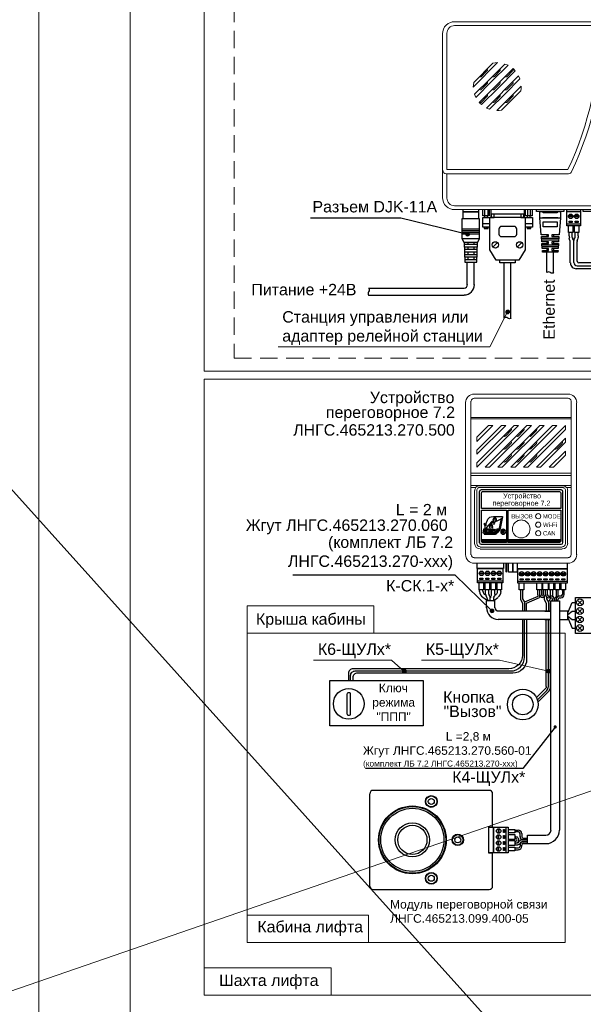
# Model space of a CAD drawing. Header units: millimetres. Extents: x -157 to 722, y -676 to 466.
# Tile 2 of 14: x -4 to 119, y -459 to -243. Entities that reach past the tile are written whole.
import ezdxf

# ---------------------------------------------------------------- set-up
doc = ezdxf.new("R2010")
doc.units = ezdxf.units.MM
doc.linetypes.add('штриховая', pattern=[19.05, 12.7, -6.35])
doc.layers.get('0').update_dxf_attribs({"lineweight": 15})
doc.layers.add('EI_HATCH_GALV', color=7, linetype='Continuous', lineweight=15)
doc.styles.add('CP.Text', font='arial.ttf')

msp = doc.modelspace()

# ---------------------------------------------------------------- hatches: boundary and pattern name
at = {"transparency": 33554559}
for points in [[(113.19, -398.51), (112.9, -398.3), (112.85, -398.51)], [(112.85, -398.51), (112.9, -398.68), (113.19, -398.51)], [(113.19, -398.51), (113.02, -398.17), (112.9, -398.3)], [(113.19, -398.51), (112.9, -398.68), (113.02, -398.8)], [(113.19, -398.13), (113.02, -398.17), (113.19, -398.51)], [(113.19, -398.51), (113.02, -398.8), (113.19, -398.89)], [(113.19, -398.51), (113.4, -398.17), (113.19, -398.13)], [(113.19, -398.51), (113.53, -398.3), (113.4, -398.17)], [(113.57, -398.51), (113.53, -398.3), (113.19, -398.51)], [(113.19, -398.51), (113.53, -398.68), (113.57, -398.51)], [(113.19, -398.51), (113.4, -398.8), (113.53, -398.68)], [(113.19, -398.89), (113.4, -398.8), (113.19, -398.51)]]:
    msp.add_hatch(color=256, dxfattribs=at).paths.add_polyline_path(points)
at = {"layer": 'EI_HATCH_GALV'}
h = msp.add_hatch(color=256, dxfattribs=at)
h.dxf.hatch_style = 1
h.paths.add_polyline_path([(93.6, -290.48, 1), (94.43, -290.48, 1)])
h = msp.add_hatch(color=256, dxfattribs=at)
h.dxf.hatch_style = 1
h.paths.add_polyline_path([(102.35, -307.53, 1), (103.18, -307.53, 1)])
h = msp.add_hatch(color=256, dxfattribs=at)
h.dxf.hatch_style = 1
h.paths.add_polyline_path([(98.93, -373.06, 1), (99.76, -373.06, 1)])
h = msp.add_hatch(color=256, dxfattribs=at)
h.dxf.hatch_style = 1
h.paths.add_polyline_path([(79.7, -386.29, 1), (80.53, -386.29, 1)])
h = msp.add_hatch(color=256, dxfattribs=at)
h.dxf.hatch_style = 1
h.paths.add_polyline_path([(111.29, -386.27, 1), (112.12, -386.27, 1)])

# ---------------------------------------------------------------- linework, layer by layer
for p, q in [((98.85, -315.18), (102.77, -307.53)), ((52.49, -315.18), (98.85, -315.18)), ((77.31, -383.83), (60.22, -383.83)), ((79.99, -386.24), (77.31, -383.83)), ((100.98, -383.83), (83.89, -383.83)), ((111.71, -386.24), (100.98, -383.83))]:
    msp.add_line(p, q)
msp.add_lwpolyline([(-53.28, -293.9), (290.08, -675.54), (149.48, -122.31), (627.52, -529.1), (449.92, -116.39), (722.24, -205.15), (-156.88, -508.39)])
for points in [[(594, -174.65), (0, -174.65), (0, -594.65), (594, -594.65)], [(20, -179.65), (589, -179.65), (589, -589.65), (20, -589.65)], [(36.26, -320.52), (241.9, -320.52), (241.9, -209.27), (36.26, -209.27)], [(36.26, -322.25), (140.88, -322.25), (140.88, -457.27), (36.26, -457.27)], [(73.45, -377.95), (45.67, -377.95), (45.67, -371.94), (73.45, -371.94)], [(45.67, -445.75), (115.36, -445.75), (115.36, -377.95), (45.67, -377.95)], [(72.26, -445.75), (45.67, -445.75), (45.67, -439.74), (72.26, -439.74)], [(64.09, -457.27), (36.26, -457.27), (36.26, -451.26), (64.09, -451.26)]]:
    msp.add_lwpolyline(points, close=True)
at = {"linetype": 'штриховая', "ltscale": 0.3}
msp.add_lwpolyline([(42.81, -317.69), (233.77, -317.69), (233.77, -228.76), (42.81, -228.76)], close=True, dxfattribs=at)
at = {"lineweight": 18}
for points in [[(123.14, -243.92), (91.14, -243.92), (90.63, -243.96), (90.12, -244.13), (89.7, -244.34), (89.28, -244.68), (88.94, -245.06), (88.73, -245.53), (88.56, -246.03), (88.51, -246.54), (88.51, -276.51), (88.51, -282.48), (88.56, -282.99), (88.73, -283.5), (88.94, -283.96), (89.28, -284.34), (89.7, -284.68), (90.12, -284.89), (90.63, -285.06), (91.14, -285.11), (142.06, -285.11)], [(98.29, -254.25), (98.38, -254.37), (98.38, -254.5), (98.34, -254.63), (98.25, -254.71), (96.98, -255.98), (96.85, -256.02), (96.73, -256.02), (96.6, -255.94)], [(101.13, -254.25), (101.17, -254.37), (101.17, -254.63), (101.09, -254.71), (99.9, -255.9), (99.77, -255.98), (99.65, -256.02), (99.52, -256.02), (99.39, -255.94)], [(103.92, -254.25), (104.01, -254.5), (103.97, -254.63), (103.88, -254.71), (102.7, -255.9), (102.57, -255.98), (102.48, -256.02), (102.31, -256.02), (102.23, -255.94)], [(96.6, -258.78), (96.73, -258.82), (96.98, -258.82), (97.07, -258.73), (98.25, -257.55), (98.34, -257.42), (98.38, -257.29), (98.38, -257.17), (98.29, -257.04)], [(101.13, -257.04), (101.17, -257.17), (101.17, -257.42), (101.09, -257.55), (99.9, -258.73), (99.77, -258.82), (99.52, -258.82), (99.39, -258.78)], [(102.23, -258.78), (102.31, -258.82), (102.57, -258.82), (102.7, -258.73), (103.88, -257.55), (103.97, -257.42), (104.01, -257.29), (103.92, -257.04)], [(96.6, -261.57), (96.85, -261.65), (96.98, -261.61), (97.07, -261.53), (98.25, -260.34), (98.34, -260.22), (98.38, -260.09), (98.38, -259.96), (98.29, -259.88)], [(99.39, -261.57), (99.65, -261.65), (99.77, -261.61), (99.9, -261.53), (101.09, -260.34), (101.17, -260.22), (101.17, -259.96), (101.13, -259.88)], [(102.23, -261.57), (102.31, -261.61), (102.48, -261.65), (102.57, -261.61), (102.7, -261.53), (103.88, -260.34), (103.97, -260.22), (104.01, -260.09), (103.97, -259.96), (103.92, -259.88)], [(89.28, -277.23), (116.11, -277.23)], [(142.06, -284.26), (91.14, -284.26), (90.8, -284.22), (90.5, -284.13), (90.21, -283.96), (89.95, -283.75), (89.74, -283.5), (89.57, -283.2), (89.49, -282.9), (89.45, -282.57), (89.45, -277.23)], [(116.03, -325.53), (95.41, -325.53)], [(93.55, -327.44), (93.55, -330.95), (93.55, -342.89), (93.55, -345.09), (93.55, -346.02), (93.55, -360.75)], [(116.71, -327.1), (116.71, -330.65), (94.74, -330.65)], [(94.74, -330.95), (94.74, -327.1)], [(95.41, -326.42), (116.03, -326.42)], [(117.89, -360.75), (117.89, -346.02), (117.89, -345.09), (117.89, -342.89), (117.89, -330.95), (117.89, -327.44)], [(116.71, -346.02), (116.71, -343.39), (116.71, -342.89), (94.74, -342.89), (94.74, -330.95), (116.71, -330.95), (116.71, -342.89)], [(116.71, -330.65), (116.71, -330.95)], [(102.31, -334.76), (103.5, -333.53)], [(106.29, -333.53), (105.11, -334.76)], [(107.9, -334.76), (109.13, -333.53)], [(103.5, -336.37), (102.31, -337.55)], [(105.11, -337.55), (106.29, -336.37)], [(107.9, -337.55), (109.13, -336.37)], [(114.72, -336.37), (113.53, -337.55)], [(102.31, -340.35), (103.5, -339.16)], [(105.11, -340.35), (106.29, -339.16)], [(109.13, -339.16), (107.9, -340.35)], [(94.74, -342.89), (94.74, -343.39), (116.71, -343.39)], [(94.74, -345.55), (94.74, -343.39)], [(116.71, -345.55), (94.74, -345.55), (94.74, -346.02), (94.74, -360.75)], [(94.74, -346.02), (95.71, -346.02), (95.75, -345.98), (96.05, -345.81), (96.35, -345.68), (96.43, -345.68), (96.73, -345.64), (114.72, -345.64), (115.01, -345.68), (115.1, -345.68), (115.39, -345.81), (115.69, -345.98), (115.73, -346.02), (116.71, -346.02), (116.71, -360.75)], [(95.54, -346.7), (95.54, -358.29)], [(96.01, -358.29), (96.01, -346.7)], [(96.26, -346.15), (96.47, -345.98), (96.56, -345.98), (96.73, -345.98), (114.72, -345.98), (114.97, -345.98), (115.18, -346.15)], [(115.48, -346.7), (115.48, -358.29)], [(115.9, -358.29), (115.9, -346.7)], [(114.72, -359.06), (96.73, -359.06)], [(96.73, -359.52), (114.72, -359.52)], [(116.03, -361.43), (95.41, -361.43)], [(95.41, -362.61), (116.03, -362.61)]]:
    msp.add_lwpolyline(points, dxfattribs=at)
msp.add_lwpolyline([(115.99, -276.34), (89.45, -276.34), (89.45, -246.46), (89.49, -246.12), (89.57, -245.82), (89.74, -245.53), (89.95, -245.27), (90.21, -245.06), (90.5, -244.89), (90.8, -244.81), (91.14, -244.76), (122.97, -244.76, -0.111159)], format="xyb", close=True, dxfattribs=at)
msp.add_lwpolyline([(123.34, -243.94, -0.34071), (123.9, -244.64), (123.9, -244.68, -0.112742), (116.79, -276.81)], format="xyb", dxfattribs=at)
for points in [[(99.56, -252.98), (95.33, -257.21), (95.25, -258.23), (100.58, -252.89)], [(102.19, -253.19), (98.84, -256.49), (95.54, -259.83), (95.8, -260.51), (99.31, -256.96), (102.86, -253.44)], [(97.02, -262.08), (100.75, -258.4), (104.43, -254.67), (103.97, -254.2), (100.28, -257.93), (96.56, -261.61)], [(98.8, -263.09), (102.14, -259.79), (105.45, -256.45), (105.19, -255.81), (98.17, -262.84)], [(100.92, -263.39), (101.43, -263.31), (105.66, -259.07), (105.74, -258.56), (105.74, -258.06), (100.41, -263.39)], [(105.15, -332.39), (96.01, -341.57), (96.01, -340.6), (104.22, -332.39)], [(102.36, -332.39), (96.01, -338.74), (96.01, -337.81), (101.43, -332.39)], [(96.01, -335.94), (96.01, -335.01), (98.59, -332.39), (99.56, -332.39)], [(107.99, -332.39), (98.8, -341.57), (97.87, -341.57), (107.01, -332.39)], [(110.78, -332.39), (101.59, -341.57), (100.66, -341.57), (109.85, -332.39)], [(113.57, -332.39), (104.43, -341.57), (103.46, -341.57), (112.64, -332.39)], [(115.48, -333.32), (107.22, -341.57), (106.29, -341.57), (115.48, -332.39)], [(115.48, -336.11), (110.02, -341.57), (109.09, -341.57), (115.48, -335.18)], [(115.48, -338.95), (112.85, -341.57), (111.88, -341.57), (115.48, -338.02)]]:
    msp.add_lwpolyline(points, close=True, dxfattribs=at)
at = {"lineweight": 25}
for points in [[(59.56, -286.88), (79.37, -286.88), (94.02, -290.48)], [(96.39, -285.11), (96.39, -285.57), (93, -285.57), (93, -285.11)], [(93, -287.05), (93, -285.57), (96.39, -285.57), (96.39, -287.05)], [(98.84, -288.96), (97.32, -288.96), (97.32, -286.84), (99.39, -286.84)], [(98.76, -285.11), (98.76, -286.5), (97.36, -286.5), (97.36, -285.11)], [(97.7, -285.11), (97.7, -286.5)], [(97.78, -286.84), (97.78, -286.5)], [(98.34, -286.84), (98.34, -286.5)], [(98.42, -285.11), (98.42, -286.5)], [(106.38, -285.11), (106.38, -286.84), (99.14, -286.84), (99.14, -285.11)], [(99.27, -286.84), (99.27, -286.04), (106.25, -286.04), (106.25, -286.84)], [(106.08, -286.84), (108.2, -286.84), (108.2, -288.96), (106.63, -288.96)], [(108.16, -285.11), (108.16, -286.5), (106.72, -286.5), (106.72, -285.11)], [(107.1, -285.11), (107.1, -286.5)], [(107.14, -286.84), (107.14, -286.5)], [(107.73, -286.84), (107.73, -286.5)], [(107.77, -286.5), (107.77, -285.11)], [(115.1, -285.11), (115.1, -285.49), (109.13, -285.49), (109.13, -285.11)], [(109.85, -286.93), (109.85, -285.49), (114.34, -285.49), (114.34, -286.93), (114.08, -290.65), (112.47, -290.65), (112.47, -291.03), (114.04, -291.03), (113.96, -292.17), (112.47, -292.17), (112.47, -292.51), (113.96, -292.51), (113.87, -293.66), (112.47, -293.66), (112.47, -294.04), (113.83, -294.04), (113.79, -294.42), (110.44, -294.42), (110.4, -294.04), (111.75, -294.04), (111.75, -293.66), (110.36, -293.66), (110.27, -292.51), (111.75, -292.51), (111.75, -292.17), (110.27, -292.17), (110.19, -291.03), (111.75, -291.03), (111.75, -290.65), (110.15, -290.65), (109.85, -286.93), (114.34, -286.93)], [(113.79, -286.93), (110.44, -286.93)], [(113.66, -285.49), (113.66, -285.78), (110.57, -285.78), (110.57, -285.49)], [(118.78, -285.11), (118.78, -285.49), (115.73, -285.49), (115.73, -285.11)], [(117.05, -286.5), (116.16, -286.5)], [(117.05, -286.71), (116.16, -286.71)], [(118.36, -286.5), (117.47, -286.5)], [(118.36, -286.71), (117.47, -286.71)], [(125, -285.11), (125, -285.49), (119.33, -285.49), (119.33, -285.11)], [(93.21, -292.3), (93.38, -296.62), (94.69, -296.62), (96.01, -296.62), (96.18, -292.3), (94.69, -292.3), (93.21, -292.3), (92.83, -291.54), (92.83, -287.05), (94.69, -287.05), (96.56, -287.05), (96.56, -291.54), (96.18, -292.3)], [(98.84, -288.24), (97.32, -288.24)], [(97.66, -288.96), (97.66, -289.21), (98.04, -289.21), (98.04, -289.04), (98.12, -289.04), (98.12, -289.21), (98.5, -289.21), (98.5, -288.96)], [(104.18, -288.79), (101.43, -288.79)], [(108.2, -288.24), (106.63, -288.24)], [(107.06, -288.96), (107.06, -289.21), (107.44, -289.21), (107.44, -289.04), (107.48, -289.04), (107.48, -289.21), (107.86, -289.21), (107.86, -288.96)], [(118.74, -288.28), (115.78, -288.28)], [(117.09, -288.66), (117.09, -290.14), (116.11, -290.14), (116.11, -288.66)], [(118.36, -288.66), (118.36, -290.14), (117.43, -290.14), (117.43, -288.66)], [(92.83, -289.3), (96.56, -289.3)], [(92.83, -289.68), (96.56, -289.68)], [(92.83, -290.06), (96.56, -290.06)], [(92.83, -290.44), (96.56, -290.44)], [(100.83, -289.38), (100.83, -290.48)], [(101.43, -291.03), (104.18, -291.03)], [(104.77, -290.48), (104.77, -289.38)], [(111.37, -290.65), (111.37, -291.03)], [(112.85, -290.65), (112.85, -291.03)], [(116.24, -290.86), (116.24, -290.14)], [(116.45, -291.88), (116.28, -291.33)], [(116.96, -291.2), (116.96, -290.14)], [(117.55, -291.2), (117.55, -290.14)], [(118.06, -291.88), (118.23, -291.33)], [(118.27, -290.86), (118.27, -290.14)], [(96.56, -291.54), (94.69, -291.54), (92.83, -291.54)], [(93.21, -292.68), (96.18, -292.68)], [(93.26, -293.23), (96.13, -293.23)], [(94.02, -292.3), (94.02, -292.68)], [(94.02, -293.23), (94.02, -293.78)], [(95.33, -292.3), (95.33, -292.68)], [(95.33, -293.23), (95.33, -293.78)], [(100.58, -292.34), (99.56, -293.32)], [(105.87, -292.34), (104.9, -293.32)], [(114.04, -291.41), (110.19, -291.41)], [(114, -291.79), (110.23, -291.79)], [(113.91, -292.89), (110.31, -292.89)], [(113.87, -293.28), (110.36, -293.28)], [(111.37, -292.17), (111.37, -292.51)], [(112.85, -292.17), (112.85, -292.51)], [(116.49, -296.79), (116.49, -296.24), (116.49, -292.09)], [(117.26, -296.7), (117.26, -292.05), (117.26, -291.92)], [(117.3, -291.75), (117.51, -291.37)], [(118.02, -296.24), (118.02, -292.09)], [(93.26, -293.78), (96.13, -293.78)], [(93.3, -294.38), (96.09, -294.38)], [(93.3, -294.93), (96.09, -294.93)], [(93.34, -295.48), (96.05, -295.48)], [(94.02, -294.38), (94.02, -294.93)], [(94.02, -295.48), (94.02, -296.03)], [(95.33, -294.38), (95.33, -294.93)], [(95.33, -295.48), (95.33, -296.03)], [(111.37, -293.66), (111.37, -294.04)], [(112.85, -293.66), (112.85, -294.04)], [(112.85, -298.91), (112.85, -294.42)], [(93.34, -296.03), (96.05, -296.03)], [(93.93, -301.57), (93.93, -296.62)], [(95.46, -301.57), (95.46, -296.62)], [(104.43, -296.2), (104.43, -296.75), (101.09, -296.75), (101.09, -296.2)], [(103.5, -308.89), (103.5, -296.75)], [(118.02, -296.45), (118.02, -296.15)], [(123.14, -297.47), (118.02, -297.47)], [(123.14, -296.79), (118.4, -296.79)], [(123.14, -298.1), (117.81, -298.1)], [(72.3, -302.33), (93.21, -302.33)], [(96.56, -346.91), (96.56, -350.84), (96.56, -358.12)], [(114.51, -346.53), (96.94, -346.53)], [(114.42, -347.16), (114.42, -350.63), (97.02, -350.63), (97.02, -347.16)], [(114.25, -346.99), (97.19, -346.99)], [(114.89, -358.12), (114.89, -350.84), (114.89, -346.91)], [(97.02, -357.83), (97.02, -351.01), (102.53, -351.01), (102.53, -358.04), (97.19, -358.04)], [(114.25, -358.04), (102.91, -358.04), (102.91, -351.01), (114.42, -351.01), (114.42, -357.83)], [(99.48, -353.43), (99.31, -353.47), (99.22, -353.51), (99.05, -353.76), (99.05, -353.93), (98.97, -353.93), (98.76, -354.1), (98.34, -354.48), (98.21, -354.7), (98.08, -354.95), (98.04, -355.03), (97.91, -355.67), (97.74, -355.67), (97.87, -355.08), (97.87, -354.57), (97.83, -354.36), (97.7, -354.15), (97.7, -354.1), (97.74, -353.85), (97.91, -354.06), (98, -354.31), (98, -354.4), (98.17, -353.68), (98.34, -353.17), (98.46, -352.92), (98.67, -352.71), (98.89, -352.54), (99.14, -352.45), (99.69, -352.37), (101.68, -352.37), (101.64, -352.45), (101.13, -354.99), (100.88, -355.63), (100.79, -355.71), (100.83, -355.63), (100.75, -355.46), (100.83, -355.29), (100.96, -354.99), (100.96, -354.95), (101.43, -352.71), (101.3, -352.92), (101.13, -353.05), (100.71, -353.26), (99.9, -353.6)], [(99.82, -353.21), (99.73, -353.13), (99.77, -353), (99.86, -352.88), (99.99, -352.88), (100.11, -352.92), (100.16, -353), (100.2, -353.13), (100.11, -353.26), (100.24, -353.38), (100.28, -353.34), (100.37, -353.13), (100.32, -352.92), (100.16, -352.75), (99.94, -352.66), (99.73, -352.75), (99.61, -352.92), (99.56, -353.17), (99.69, -353.38), (99.82, -353.26)], [(100.79, -355.16), (100.49, -355.12), (100.2, -355.2), (100.11, -355.33), (100.07, -355.46), (100.16, -355.58), (100.28, -355.67), (100.37, -355.67), (100.45, -355.71), (100.41, -355.75), (100.28, -355.8), (100.03, -355.71), (99.99, -355.92), (100.2, -355.97), (100.45, -355.97), (100.66, -355.88), (100.75, -355.67), (100.75, -355.54), (100.66, -355.5), (100.41, -355.42), (100.41, -355.37), (100.45, -355.33), (100.54, -355.33), (100.79, -355.37), (100.83, -355.16)], [(102.53, -357.49), (97.02, -357.49)], [(102.53, -357.74), (97.02, -357.74)], [(114.42, -357.49), (102.91, -357.49)], [(114.42, -357.74), (102.91, -357.74)], [(114.51, -358.51), (96.94, -358.51)], [(101.85, -362.61), (101.85, -363.75), (96.13, -363.75), (96.13, -362.61)], [(102.4, -362.61), (102.4, -364.39), (102.48, -364.47), (102.57, -364.39), (102.57, -362.61)], [(102.4, -364.39), (102.57, -364.39)], [(104.85, -362.61), (104.85, -364.6), (103.92, -364.6), (103.92, -362.61), (103.92, -364.6), (102.95, -364.6), (102.95, -362.61)], [(115.86, -362.7), (115.86, -363.84), (104.94, -363.84), (104.94, -362.7)], [(55.67, -365.15), (91.22, -365.15), (99.34, -373.06)], [(101.76, -366.55), (96.18, -366.55)], [(97.45, -364.77), (96.56, -364.77)], [(97.45, -364.94), (96.56, -364.94)], [(98.76, -364.77), (97.87, -364.77)], [(98.76, -364.94), (97.87, -364.94)], [(100.07, -364.77), (99.18, -364.77)], [(100.07, -364.94), (99.18, -364.94)], [(101.38, -364.77), (100.49, -364.77)], [(101.38, -364.94), (100.49, -364.94)], [(115.82, -366.63), (104.98, -366.63)], [(106.29, -364.86), (105.36, -364.86)], [(106.29, -365.07), (105.36, -365.07)], [(107.61, -364.86), (106.67, -364.86)], [(107.61, -365.07), (106.67, -365.07)], [(108.88, -364.86), (107.99, -364.86)], [(108.88, -365.07), (107.99, -365.07)], [(110.19, -364.86), (109.3, -364.86)], [(110.19, -365.07), (109.3, -365.07)], [(111.5, -364.86), (110.61, -364.86)], [(111.5, -365.07), (110.61, -365.07)], [(112.81, -364.86), (111.92, -364.86)], [(112.81, -365.07), (111.92, -365.07)], [(114.12, -364.86), (113.24, -364.86)], [(114.12, -365.07), (113.24, -365.07)], [(115.44, -364.86), (114.55, -364.86)], [(115.44, -365.07), (114.55, -365.07)], [(97.49, -366.93), (97.49, -368.41), (96.56, -368.41), (96.56, -366.93)], [(96.64, -368.83), (96.64, -368.41)], [(97.36, -368.83), (97.36, -368.41)], [(98.8, -366.93), (98.8, -368.41), (97.87, -368.41), (97.87, -366.93)], [(97.95, -369.38), (97.95, -368.41)], [(98.67, -369.47), (98.67, -368.41)], [(100.11, -366.93), (100.11, -368.41), (99.14, -368.41), (99.14, -366.93)], [(99.27, -369.47), (99.27, -368.41)], [(99.99, -369.38), (99.99, -368.41)], [(101.43, -366.93), (101.43, -368.41), (100.45, -368.41), (100.45, -366.93)], [(100.58, -368.83), (100.58, -368.41)], [(101.3, -368.83), (101.3, -368.41)], [(106.31, -367.01), (106.31, -368.41), (105.34, -368.41), (105.34, -367.01)], [(105.59, -368.41), (105.59, -369.93)], [(106.06, -368.41), (106.06, -369.98)], [(110.31, -367.01), (110.31, -368.41), (109.17, -368.41), (109.17, -367.01)], [(109.37, -369.55), (109.37, -368.41)], [(109.75, -368.41), (109.75, -370.14)], [(109.85, -369.55), (109.85, -368.41)], [(110.23, -368.41), (110.23, -369.55)], [(111.63, -367.01), (111.63, -368.41), (110.48, -368.41), (110.48, -367.01)], [(110.61, -369.55), (110.61, -368.41)], [(110.99, -368.41), (110.99, -369.53)], [(111.08, -369.47), (111.08, -368.41)], [(111.46, -368.41), (111.46, -369.45)], [(112.85, -367.01), (112.85, -368.41), (111.88, -368.41), (111.88, -367.01)], [(112.13, -368.41), (112.13, -369.81)], [(112.6, -368.41), (112.6, -369.89)], [(114.17, -367.01), (114.17, -368.41), (113.19, -368.41), (113.19, -367.01)], [(113.49, -369.72), (113.49, -368.41)], [(113.87, -369.89), (113.87, -368.41)], [(115.48, -367.01), (115.48, -368.41), (114.51, -368.41), (114.51, -367.01)], [(114.8, -368.41), (114.8, -369.47)], [(115.18, -369.47), (115.18, -368.41)], [(98.34, -370.49), (98.34, -370.87), (97.32, -370.1)], [(98, -369.64), (97.7, -369.47)], [(98.25, -370.15), (98.04, -369.72)], [(99.94, -372.35), (99.94, -370.87), (98.08, -370.87), (98.08, -372.35)], [(98.97, -370.32), (98.97, -370.19)], [(98.97, -370.87), (98.97, -370.23)], [(99.01, -370.02), (99.22, -369.64)], [(99.65, -370.49), (99.65, -370.87), (100.66, -370.1)], [(99.69, -370.15), (99.94, -369.72)], [(99.94, -369.64), (100.24, -369.47)], [(105.59, -369.93), (105.59, -370.57), (106.01, -371.33), (106.01, -373.11)], [(106.06, -369.98), (106.06, -370.4), (106.48, -371.12), (106.48, -373.11)], [(109.37, -369.55), (109.37, -369.87), (106.48, -371.12)], [(106.95, -373.11), (106.95, -371.33), (109.75, -370.14)], [(110.82, -369.93), (110.82, -370.57), (111.25, -371.33), (111.25, -373.11)], [(111.29, -369.98), (111.29, -370.4), (111.71, -371.12), (111.71, -373.11)], [(112.13, -370.19), (112.13, -370.4), (111.71, -371.12)], [(111.8, -369.81), (112.26, -369.81)], [(112.26, -370.19), (111.8, -370.19)], [(112.18, -373.11), (112.18, -371.33), (112.26, -371.16)], [(112.26, -421.11), (112.26, -370.87), (114.17, -370.87), (114.17, -421.11)], [(112.6, -370.4), (112.6, -370.57), (112.43, -370.87)], [(112.64, -370.87), (112.64, -370.57)], [(113.02, -370.57), (113.02, -370.87), (113.02, -370.74)], [(113.28, -370.1), (113.4, -369.98)], [(113.4, -370.57), (113.4, -370.87)], [(113.79, -370.87), (113.79, -370.57)], [(114.42, -369.81), (114.17, -369.81)], [(114.17, -370.19), (114.42, -370.19)], [(118.23, -371.59), (118.99, -370.87)], [(118.99, -371.59), (118.27, -370.87)], [(110.91, -373.11), (112.26, -373.11), (112.18, -373.11), (100.71, -373.11)], [(114.17, -374.97), (115.99, -374.97), (115.99, -373.11), (114.17, -373.11)], [(115.99, -373.49), (116.92, -371.25), (117.68, -371.25)], [(115.99, -373.87), (116.92, -373.11), (117.68, -373.11)], [(118.23, -373.49), (118.99, -372.73)], [(118.99, -373.49), (118.27, -372.73)], [(110.91, -374.97), (112.26, -374.97), (112.18, -374.97), (100.71, -374.97)], [(111.25, -389.66), (111.25, -374.97)], [(111.71, -389.62), (111.71, -374.97)], [(112.18, -389.62), (112.18, -374.97)], [(115.99, -374.21), (116.92, -374.97), (117.68, -374.97)], [(115.99, -374.59), (116.92, -376.83), (117.68, -376.83)], [(118.23, -375.35), (118.99, -374.59)], [(118.99, -375.35), (118.27, -374.59)], [(118.23, -377.22), (118.99, -376.45)], [(118.99, -377.22), (118.27, -376.45)], [(111.37, -390.51), (109.3, -392.54)], [(67.54, -391.21), (67.54, -395.7)], [(68.13, -391.04), (67.75, -391.04)], [(68.3, -395.7), (68.3, -391.21)], [(111.67, -390.8), (109.43, -393.09)], [(67.75, -395.91), (68.13, -395.91)], [(113.19, -398.51), (106.08, -407.57), (71.63, -407.57)], [(72.51, -413.15), (72.51, -433.39)], [(98.72, -412.43), (73.28, -412.43)], [(99.48, -426.15), (98.67, -426.15), (98.67, -420.39), (99.48, -420.39), (99.48, -413.15)], [(99.48, -420.39), (99.48, -420.48), (99.69, -420.48), (99.69, -426.11), (98.67, -426.11)], [(98.67, -420.48), (99.48, -420.48)], [(102.48, -426.11), (102.48, -420.48)], [(100.71, -420.86), (100.71, -421.79)], [(100.71, -423.1), (100.71, -422.17)], [(100.88, -420.86), (100.88, -421.79)], [(100.88, -423.1), (100.88, -422.17)], [(102.86, -420.94), (104.35, -420.94), (104.35, -421.7), (102.86, -421.7)], [(102.86, -422.09), (104.35, -422.09), (104.35, -423.19), (102.86, -423.19)], [(104.35, -421.11), (105.11, -421.11)], [(105.11, -421.49), (104.35, -421.49)], [(104.56, -422.64), (104.35, -422.64)], [(105.49, -422.55), (105.49, -421.87)], [(105.87, -421.87), (105.87, -422.55)], [(106.21, -422.89), (107.14, -422.89)], [(111.16, -424.12), (107.14, -424.12), (107.14, -422.25), (111.16, -422.25)], [(100.71, -424.41), (100.71, -423.48)], [(100.71, -425.73), (100.71, -424.79)], [(100.88, -424.41), (100.88, -423.48)], [(100.88, -425.73), (100.88, -424.79)], [(102.86, -423.36), (104.35, -423.36), (104.35, -424.5), (102.86, -424.5)], [(102.86, -424.88), (104.35, -424.88), (104.35, -425.64), (102.86, -425.64)], [(104.56, -423.02), (104.35, -423.02)], [(104.56, -423.57), (104.35, -423.57)], [(104.35, -424.33), (105.07, -424.33)], [(105.11, -425.05), (104.35, -425.05)], [(105.32, -423.57), (105.15, -423.78)], [(105.49, -424.03), (105.53, -423.99)], [(105.49, -424.41), (105.49, -424.67)], [(105.87, -424.67), (105.87, -424.41)], [(106.21, -423.27), (107.14, -423.27), (106, -423.27)], [(106.04, -423.65), (107.14, -423.65), (106.21, -423.65)], [(106.21, -424.03), (107.14, -424.03)], [(99.48, -433.39), (99.48, -426.15), (99.48, -426.11)], [(104.35, -425.43), (105.11, -425.43)], [(73.28, -434.15), (98.72, -434.15)]]:
    msp.add_lwpolyline(points, dxfattribs=at)
for points in [[(98.84, -293.95), (98.84, -286.84), (99.82, -286.84), (99.82, -286.04), (105.66, -286.04), (105.66, -286.84), (106.63, -286.84), (106.63, -293.95), (105.24, -296.2), (100.24, -296.2)], [(118.74, -285.49), (118.74, -288.66), (115.78, -288.66), (115.78, -285.49)], [(113.66, -287.77), (113.66, -288.87), (110.57, -288.87), (110.57, -287.77)], [(116.28, -287.65), (116.92, -287.65), (116.92, -287.9), (116.28, -287.9)], [(117.55, -287.65), (118.23, -287.65), (118.23, -287.9), (117.55, -287.9)], [(99.14, -353.89), (99.27, -354.1), (99.39, -353.98), (99.31, -353.85), (99.35, -353.72), (99.44, -353.64), (99.56, -353.6), (99.69, -353.64), (99.77, -353.72), (99.77, -353.85), (99.69, -353.98), (99.82, -354.1), (99.86, -354.06), (99.94, -353.85), (99.9, -353.64), (99.73, -353.47), (99.52, -353.43), (99.31, -353.51), (99.18, -353.68)], [(97.78, -355.16), (97.49, -355.16), (97.32, -355.97), (97.7, -355.97), (97.66, -356.14), (97.62, -356.26), (97.74, -356.26), (99.77, -356.26), (99.82, -356.26), (100.11, -356.22), (100.41, -356.09), (99.82, -356.09), (99.77, -356.09), (97.83, -356.09), (97.87, -355.97), (98, -355.97), (98.04, -355.71), (97.66, -355.71)], [(99.14, -355.16), (98.76, -355.16), (98.5, -355.46), (98.55, -355.16), (98.25, -355.16), (98.08, -355.97), (98.42, -355.97), (98.46, -355.63), (98.63, -355.97), (98.97, -355.97), (98.76, -355.54)], [(99.27, -354.7), (99.44, -354.87), (99.44, -354.82), (99.52, -354.61), (99.48, -354.36), (99.35, -354.19), (99.1, -354.15), (98.89, -354.23), (98.76, -354.4), (98.72, -354.65), (98.84, -354.87), (98.97, -354.7), (98.93, -354.61), (98.93, -354.48), (99.01, -354.36), (99.14, -354.31), (99.27, -354.36), (99.35, -354.48), (99.35, -354.61)], [(99.05, -355.97), (99.22, -355.16), (99.65, -355.16), (99.77, -355.16), (99.9, -355.25), (99.99, -355.33), (99.99, -355.46), (99.94, -355.67), (99.86, -355.84), (99.69, -355.92), (99.52, -355.97)], [(99.48, -355.33), (99.56, -355.33), (99.65, -355.37), (99.65, -355.46), (99.61, -355.67), (99.56, -355.75), (99.48, -355.75), (99.39, -355.75)], [(101.89, -355.92), (101.93, -356.01), (102.06, -356.01), (101.98, -355.88), (101.85, -355.75), (101.93, -355.71), (102.02, -355.63), (102.02, -355.54), (101.93, -355.46), (101.76, -355.42), (101.55, -355.42), (101.55, -356.01), (101.64, -356.01), (101.64, -355.75), (101.72, -355.75), (101.81, -355.8)], [(101.76, -355.67), (101.64, -355.67), (101.64, -355.5), (101.76, -355.5), (101.85, -355.5), (101.89, -355.58), (101.85, -355.67)], [(101.76, -363.75), (101.76, -366.93), (96.18, -366.93), (96.18, -363.75)], [(115.82, -363.84), (115.82, -367.01), (104.98, -367.01), (104.98, -363.84)], [(96.68, -365.91), (97.36, -365.91), (97.36, -366.17), (96.68, -366.17)], [(98, -365.91), (98.67, -365.91), (98.67, -366.17), (98, -366.17)], [(99.31, -365.91), (99.94, -365.91), (99.94, -366.17), (99.31, -366.17)], [(100.62, -365.91), (101.26, -365.91), (101.26, -366.17), (100.62, -366.17)], [(105.49, -366), (106.17, -366), (106.17, -366.25), (105.49, -366.25)], [(106.8, -366), (107.48, -366), (107.48, -366.25), (106.8, -366.25)], [(108.11, -366), (108.79, -366), (108.79, -366.25), (108.11, -366.25)], [(109.43, -366), (110.1, -366), (110.1, -366.25), (109.43, -366.25)], [(110.74, -366), (111.42, -366), (111.42, -366.25), (110.74, -366.25)], [(112.05, -366), (112.69, -366), (112.69, -366.25), (112.05, -366.25)], [(113.36, -366), (114, -366), (114, -366.25), (113.36, -366.25)], [(114.63, -366), (115.31, -366), (115.31, -366.25), (114.63, -366.25)], [(121.24, -370.1), (121.24, -377.98), (117.68, -377.98), (117.68, -370.1)], [(84.26, -388.29), (84.26, -398.24), (63.77, -398.24), (63.77, -388.29)], [(99.69, -420.48), (102.86, -420.48), (102.86, -426.11), (99.69, -426.11)], [(101.85, -421.66), (101.85, -420.98), (102.1, -420.98), (102.1, -421.66)], [(102.1, -422.3), (102.1, -422.97), (101.85, -422.97), (101.85, -422.3)], [(102.1, -423.61), (102.1, -424.29), (101.85, -424.29), (101.85, -423.61)], [(102.1, -424.92), (102.1, -425.6), (101.85, -425.6), (101.85, -424.92)]]:
    msp.add_lwpolyline(points, close=True, dxfattribs=at)
for points in [[(117.26, -291.9, 0.116406), (117.21, -291.75), (117, -291.37)], [(112.9, -298.9, -0.35872), (112.17, -298.9, 0.40666), (111.37, -298.91), (111.37, -294.42)], [(103.55, -308.89, -0.35872), (102.82, -308.89, 0.40666), (102.02, -308.89), (102.02, -296.75)], [(72.31, -303.09, 0.358654), (72.3, -303.82), (93.21, -303.82)], [(98.97, -370.17, 0.116406), (98.93, -370.02), (98.72, -369.64)], [(109.85, -369.53, 0.414222), (110.42, -370.1, 0.414222), (110.99, -369.53)], [(110.23, -369.53, 0.414167), (110.42, -369.72, 0.414167), (110.61, -369.53)], [(106.01, -374.97), (106.01, -382.75, -0.414214), (103.01, -385.75), (68.88, -385.75, 0.414214), (67.88, -386.75), (67.88, -388.29)], [(68.35, -388.29), (68.35, -387.22, -0.414214), (69.35, -386.22), (103.48, -386.22, 0.414214), (106.48, -383.22), (106.48, -374.97)], [(106.95, -374.97), (106.95, -383.68, -0.414214), (103.95, -386.68), (69.82, -386.68, 0.414214), (68.82, -387.68), (68.82, -388.29)], [(111.25, -389.64, -0.19892), (111.03, -390.17), (109.13, -392.07)], [(105.19, -423.8, -0.215492), (104.9, -423.95), (104.35, -423.95), (104.56, -423.95)]]:
    msp.add_lwpolyline(points, format="xyb", dxfattribs=at)
for centre, radius in [((116.6, -286.57), 0.487), ((117.91, -286.57), 0.487), ((100.09, -292.83), 0.698), ((105.43, -292.83), 0.698), ((97.04, -364.83), 0.487), ((98.36, -364.83), 0.487), ((99.67, -364.83), 0.487), ((100.94, -364.83), 0.487), ((105.85, -364.92), 0.487), ((107.16, -364.92), 0.487), ((108.47, -364.92), 0.487), ((109.79, -364.92), 0.487), ((111.1, -364.92), 0.487), ((112.41, -364.92), 0.487), ((113.68, -364.92), 0.487), ((114.99, -364.92), 0.487), ((118.63, -371.18), 0.741), ((118.63, -373.09), 0.741), ((118.63, -374.95), 0.741), ((118.63, -376.81), 0.741), ((67.94, -393.43), 3.37), ((106.1, -393.58), 3.37), ((106.1, -393.58), 2.26), ((86.04, -414.83), 1.29), ((86.04, -414.83), 1.21), ((86.04, -414.83), 0.656), ((81.89, -423.25), 7.43), ((81.89, -423.25), 7.3), ((81.89, -423.25), 6.92), ((81.89, -423.25), 3.75), ((81.89, -423.25), 3.2), ((100.81, -421.3), 0.487), ((91.84, -423.25), 1.25), ((91.84, -423.25), 1.16), ((91.84, -423.25), 0.656), ((100.81, -422.61), 0.487), ((100.81, -423.93), 0.487), ((100.81, -425.24), 0.487), ((86.04, -431.67), 1.29), ((86.04, -431.67), 1.21), ((86.04, -431.67), 0.656)]:
    msp.add_circle(centre, radius, dxfattribs=at)
for centre in [(94.02, -290.48), (102.77, -307.53), (99.34, -373.06), (80.12, -386.29), (111.7, -386.27)]:
    msp.add_circle(centre, 0.415)
at = {"lineweight": 18}
for centre in [(109.49, -352.3), (109.49, -354.17), (109.49, -356.03)]:
    msp.add_circle(centre, 0.571, dxfattribs=at)
for centre, radius, start, end in [((89.3, -276.49), 0.741, 179.9999, 270.0001), ((116.14, -276.49), 0.741, 270.0004, 334.8441), ((95.44, -327.41), 1.88, 89.9995, 180.0005), ((116.05, -327.41), 1.88, 359.9995, 90.0005), ((95.44, -327.08), 0.656, 89.9996, 180.0004), ((116.05, -327.08), 0.656, 359.9996, 90.0004), ((103.27, -333.26), 0.36, 315.0036, 34.8121), ((106.06, -333.26), 0.36, 315.0036, 34.8121), ((108.85, -333.26), 0.36, 315.0036, 34.8121), ((102.04, -334.44), 0.36, 235.1914, 314.992), ((103.27, -336.09), 0.36, 315.0036, 34.8121), ((104.88, -334.44), 0.36, 235.1914, 314.992), ((106.06, -336.09), 0.36, 315.0036, 34.8121), ((107.67, -334.44), 0.36, 235.1914, 314.992), ((108.85, -336.09), 0.36, 315.0036, 34.8121), ((114.48, -336.09), 0.36, 315.0036, 34.8121), ((102.04, -337.28), 0.36, 235.1914, 314.992), ((103.27, -338.89), 0.36, 315.0036, 34.8121), ((104.88, -337.28), 0.36, 235.1914, 314.992), ((106.06, -338.89), 0.36, 315.0036, 34.8121), ((107.67, -337.28), 0.36, 235.1914, 314.992), ((108.85, -338.89), 0.36, 315.0036, 34.8121), ((113.3, -337.28), 0.36, 235.1914, 314.992), ((102.04, -340.07), 0.36, 235.1914, 314.992), ((104.88, -340.07), 0.36, 235.1914, 314.992), ((107.67, -340.07), 0.36, 235.1914, 314.992), ((96.96, -346.72), 1.38, 146.4949, 178.8178), ((96.75, -346.67), 0.741, 129.8277, 179.9986), ((114.74, -346.67), 0.741, 0.0014, 50.1723), ((114.57, -346.72), 1.38, 1.084, 32.7922), ((96.75, -358.27), 1.21, 180.0003, 269.9997), ((96.75, -358.27), 0.741, 179.9999, 270.0001), ((114.74, -358.27), 0.741, 269.9999, 0.0001), ((114.74, -358.27), 1.21, 270.0003, 359.9997), ((95.44, -360.73), 1.88, 179.9995, 270.0005), ((95.44, -360.73), 0.656, 179.9996, 270.0004), ((116.05, -360.73), 1.88, 269.9995, 0.0005), ((116.05, -360.73), 0.656, 269.9996, 0.0004)]:
    msp.add_arc(centre, radius, start, end, dxfattribs=at)
at = {"lineweight": 25}
for centre, radius, start, end in [((101.45, -289.36), 0.571, 89.9992, 180.0008), ((104.2, -289.36), 0.571, 359.9992, 90.0008), ((101.45, -290.46), 0.571, 179.9992, 270.0008), ((104.2, -290.46), 0.571, 269.9992, 0.0008), ((117.74, -290.84), 1.5, 179.9982, 197.6762), ((117.36, -291.18), 0.36, 179.9989, 206.5577), ((117.19, -291.18), 0.36, 333.4423, 0.0011), ((116.81, -290.84), 1.5, 342.3226, 0.003), ((115.75, -292.07), 0.742, 0.0062, 17.6644), ((117.66, -291.9), 0.36, 153.4423, 180.0011), ((118.76, -292.07), 0.742, 162.3356, 179.9938), ((117.83, -296.77), 1.29, 179.9992, 270.0008), ((118.04, -296.68), 0.741, 179.9999, 270.0001), ((118.42, -296.43), 0.36, 180.0036, 269.9964), ((93.23, -301.55), 2.26, 270.0003, 359.9997), ((93.23, -301.55), 0.741, 269.9999, 0.0001), ((71.94, -302.69), 0.572, 315.7408, 44.2592), ((96.96, -346.89), 0.36, 90.0036, 179.9964), ((97.21, -347.14), 0.191, 90.0046, 179.9954), ((114.27, -347.14), 0.191, 0.0046, 89.9954), ((114.53, -346.89), 0.36, 0.0036, 89.9964), ((101.8, -355.71), 0.546, 93.9378, 89.498), ((96.96, -358.1), 0.36, 180.0036, 269.9964), ((97.21, -357.81), 0.191, 180.0046, 269.9954), ((114.27, -357.81), 0.191, 270.0046, 359.9954), ((114.53, -358.1), 0.36, 270.0036, 359.9964), ((98.14, -368.81), 1.5, 179.9993, 236.3099), ((98.14, -368.81), 0.741, 179.9987, 235.8906), ((99.84, -368.81), 0.741, 304.1137, 359.9969), ((99.84, -368.81), 1.5, 303.6901, 0.0007), ((98.7, -369.36), 0.741, 180.0059, 206.5527), ((97.59, -370.46), 0.741, 0.0059, 26.5527), ((99.08, -369.45), 0.36, 179.9989, 206.5577), ((99.37, -370.17), 0.36, 153.4423, 180.0011), ((98.91, -369.45), 0.36, 333.4423, 0.0011), ((100.39, -370.46), 0.741, 153.437, 180.0044), ((99.29, -369.36), 0.741, 333.437, 0.0044), ((111.82, -369.45), 0.741, 179.9999, 270.0001), ((111.82, -369.45), 0.36, 180.0036, 269.9964), ((112.28, -370.55), 0.741, 359.9999, 90.0001), ((112.28, -370.55), 0.36, 0.0036, 89.9964), ((113.98, -370.72), 0.953, 137.2922, 179.9971), ((113.13, -369.7), 0.36, 317.2923, 359.9987), ((114.19, -370.55), 0.741, 89.9999, 180.0001), ((114.19, -370.55), 0.36, 90.0036, 179.9964), ((114.44, -369.45), 0.741, 269.9999, 0.0001), ((114.44, -369.45), 0.36, 270.0036, 359.9964), ((100.73, -372.33), 2.6, 180, 270), ((100.73, -372.33), 0.741, 179.9999, 270.0001), ((110.11, -389.52), 1.61, 322.0131, 357.1685), ((110.48, -389.59), 1.7, 314.5181, 359.816), ((67.77, -391.19), 0.191, 90.0046, 179.9954), ((68.16, -391.19), 0.191, 0.0046, 89.9954), ((67.77, -395.68), 0.191, 180.0046, 269.9954), ((68.16, -395.68), 0.191, 270.0046, 359.9954), ((73.3, -413.13), 0.741, 89.9999, 180.0001), ((98.74, -413.13), 0.741, 359.9999, 90.0001), ((104.58, -423.25), 0.656, 269.9996, 90.0004), ((104.58, -423.25), 0.275, 269.9983, 90.0017), ((105.13, -421.85), 0.741, 359.9999, 90.0001), ((105.13, -421.85), 0.36, 0.0036, 89.9964), ((106.23, -422.53), 0.741, 179.9999, 270.0001), ((106.23, -422.53), 0.36, 180.0036, 269.9964), ((111.18, -421.09), 1.12, 270.0001, 359.9999), ((111.18, -421.09), 2.98, 270.0001, 359.9999), ((105.09, -423.84), 0.445, 268.7823, 336.54), ((105.13, -424.65), 0.741, 269.9999, 0.0001), ((105.13, -424.65), 0.36, 270.0036, 359.9964), ((106.02, -424.1), 0.868, 88.4546, 139.6483), ((106.23, -424.39), 0.741, 89.9999, 180.0001), ((106.06, -424.27), 0.614, 90.1727, 151.9107), ((106.23, -424.39), 0.36, 90.0036, 179.9964), ((73.3, -433.37), 0.741, 179.9999, 270.0001), ((98.74, -433.37), 0.741, 269.9999, 0.0001)]:
    msp.add_arc(centre, radius, start, end, dxfattribs=at)
at = {"lineweight": 18}
for points, knots in [([(103.84, -355.1), (103.84, -354.84), (103.89, -354.58), (104.08, -354.11), (104.22, -353.89), (104.57, -353.53), (104.79, -353.38), (105.14, -353.23), (105.26, -353.19), (105.51, -353.14), (105.64, -353.13), (105.76, -353.13)], [0, 0, 0, 0, 0.776935, 0.776935, 1.541281, 1.541281, 2.309884, 2.309884, 2.687297, 2.687297, 3.075647, 3.075647, 3.075647, 3.075647]), ([(105.76, -353.13), (106.01, -353.13), (106.25, -353.18), (106.7, -353.36), (106.9, -353.49), (107.27, -353.84), (107.41, -354.05), (107.57, -354.41), (107.62, -354.54), (107.68, -354.81), (107.69, -354.96), (107.69, -355.1)], [0, 0, 0, 0, 0.730438, 0.730438, 1.463684, 1.463684, 2.234543, 2.234543, 2.64665, 2.64665, 3.07263, 3.07263, 3.07263, 3.07263]), ([(105.76, -357.07), (105.52, -357.07), (105.28, -357.02), (104.83, -356.84), (104.62, -356.7), (104.26, -356.36), (104.11, -356.14), (103.95, -355.78), (103.91, -355.65), (103.85, -355.38), (103.84, -355.24), (103.84, -355.1)], [0, 0, 0, 0, 0.730438, 0.730438, 1.463684, 1.463684, 2.234543, 2.234543, 2.64665, 2.64665, 3.07263, 3.07263, 3.07263, 3.07263]), ([(107.69, -355.1), (107.69, -355.36), (107.64, -355.61), (107.45, -356.09), (107.31, -356.3), (106.95, -356.67), (106.74, -356.81), (106.39, -356.96), (106.27, -357), (106.02, -357.05), (105.89, -357.07), (105.76, -357.07)], [0, 0, 0, 0, 0.776935, 0.776935, 1.541281, 1.541281, 2.309884, 2.309884, 2.687297, 2.687297, 3.075647, 3.075647, 3.075647, 3.075647])]:
    msp.add_open_spline(points, degree=3, knots=knots, dxfattribs=at)

# ---------------------------------------------------------------- texts
at = {"style": 'CP.Text'}
for s, insert, char_height, attachment_point in [('Разъем DJK-11А', (59.98, -285.75), 2.5, 7), ('Питание +24В', (46.58, -303.91), 2.5, 7), ('Станция управления или\\Pадаптер релейной станции', (53.36, -314.78), 2.5, 7), ('Устройство', (72.56, -328.27), 2.5, 7), ('переговорное 7.2', (62.92, -331.52), 2.5, 7), ('ЛНГС.465213.270.500', (55.75, -334.68), 2.5, 7), ('Устройство', (101.78, -348.74), 1.123, 7), ('L = 2 м', (78.26, -352.12), 2.5, 7), ('переговорное 7.2', (99.45, -350.35), 1.1234, 7), ('ВЫЗОВ', (103.58, -352.81), 0.936, 7), ('MODE', (110.48, -352.81), 0.939, 7), ('Жгут ЛНГС.465213.270.060', (45.38, -356.27), 2.5, 7), ('Wi-Fi', (110.53, -354.65), 0.939, 7), ('CAN', (110.53, -356.53), 0.939, 7), ('(комплект ЛБ 7.2\\PЛНГС.465213.270-ххх)', (90.81, -360.45), 2.5, 6), ('К-СК.1-х*', (76.14, -368.83), 2.5, 7), ('Крыша кабины', (47.6, -376.84), 2.5, 7), ('К6-ЩУЛх*', (61.17, -383.42), 2.5, 7), ('К5-ЩУЛх*', (84.84, -383.42), 2.5, 7), ('Ключ', (74.53, -390.91), 1.875, 7), ('Кнопка', (88.63, -393.23), 2.5, 7), ('режима', (73.09, -394.61), 1.875, 7), ('"ППП"', (74.02, -397.18), 1.875, 7), ('"Вызов"', (88.72, -396.36), 2.5, 7), ('L =2,8 м', (89.22, -401.85), 1.875, 7), ('Жгут ЛНГС.465213.270.560-01', (71.03, -405.17), 1.8751, 7), ('(комплект ЛБ 7.2 ЛНГС.465213.270-ххх)', (71.07, -407.57), 1.3125, 7), ('К4-ЩУЛх*', (90.62, -411.45), 2.5, 7), ('Модуль переговорной связи', (77.02, -438.87), 1.8751, 7), ('ЛНГС.465213.099.400-05', (77.02, -441.44), 1.8751, 7), ('Кабина лифта', (47.9, -444.28), 2.5, 7), ('Шахта лифта', (39.51, -456.03), 2.5, 7)]:
    msp.add_mtext(s, dxfattribs=dict(at, insert=insert, char_height=char_height, attachment_point=attachment_point))
at = {"insert": (113.15, -313.6), "char_height": 2.5, "attachment_point": 7, "rotation": 90, "style": 'CP.Text'}
msp.add_mtext('Ethernet', dxfattribs=at)

doc.saveas('drawing.dxf')
